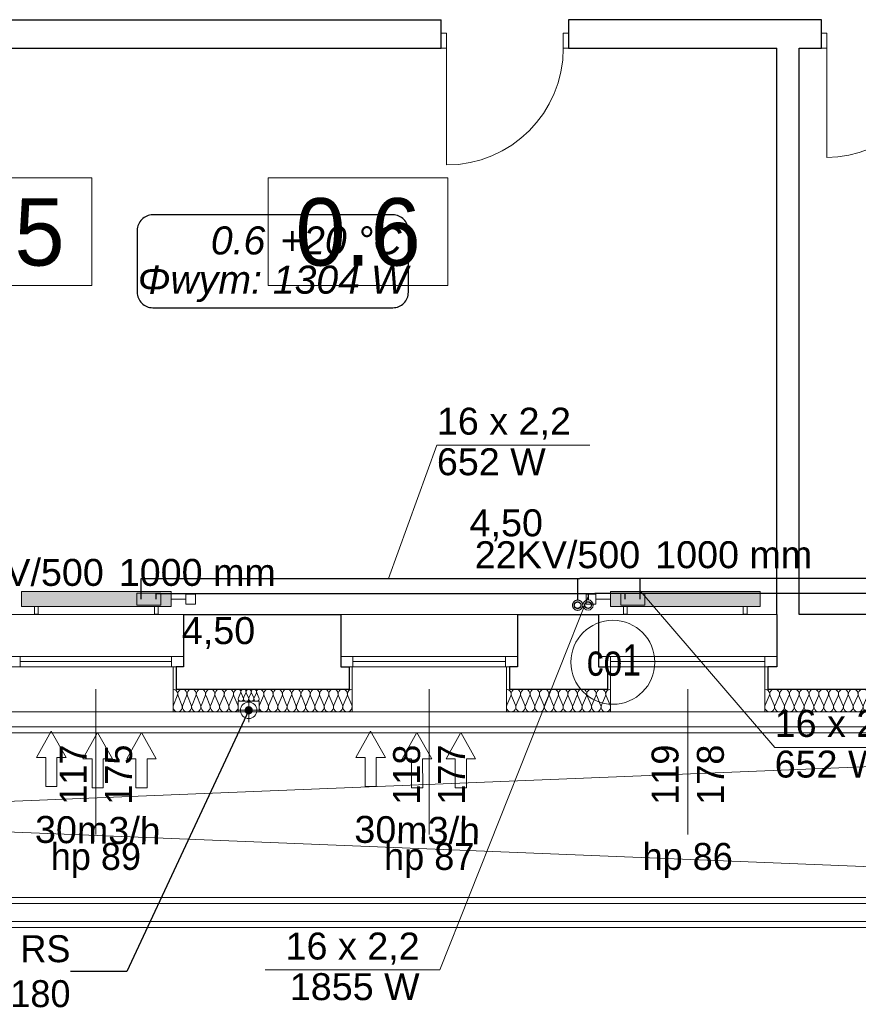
# Model space of a CAD drawing. Header units: millimetres. Extents: x -17429 to 155243, y -2908 to 188569.
# Tile 43 of 113: x 14311 to 19908, y 49363 to 55936. Entities that reach past the tile are written whole.
import ezdxf
from ezdxf.lldxf.tags import DXFTag

# ---------------------------------------------------------------- set-up
doc = ezdxf.new("R2010")
doc.units = ezdxf.units.MM
doc.header["$MEASUREMENT"] = 0
doc.linetypes.add('PHANTOM', pattern=[2.5, 1.25, -0.25, 0.25, -0.25, 0.25, -0.25])
doc.layers.get('0').update_dxf_attribs({"lineweight": 5})
for name, color, linetype in [('#opisy', 7, 'Continuous'), ('#podkład', 252, 'Continuous'), ('Arch ocieplenie', 252, 'Continuous'), ('IS_Armatura_podłączeniowa_grz._dolnozas.', 255, 'SOLID'), ('IS_Armatura_Therm', 7, 'SOLID'), ('IS_Grafika', 7, 'SOLID'), ('IS_Grzejniki_Plan_rzut', 7, 'SOLID'), ('IS_Opisy_działek_Therm', 7, 'SOLID'), ('IS_Powrót', 5, 'DASH'), ('IS_Text_Armatury_Therm', 7, 'Continuous'), ('IS_Text_Konstrukcji', 7, 'Continuous'), ('IS_Text_Odbiornikow_Therm', 7, 'Continuous'), ('IS_Zasilanie', 1, 'SOLID')]:
    doc.layers.add(name, color=color, linetype=linetype)
for name, color, linetype, lineweight in [('#piony', 7, 'Continuous', 5), ('Arch opisy_Nr_Pióra__1', 252, 'Continuous', 25), ('Arch opisy_Nr_Pióra__21', 252, 'Continuous', 13), ('INWENT BALUSTRADY_Nr_Pióra__26', 5, 'Continuous', 13), ('INWENT ODWODNIENIE_Nr_Pióra__21', 252, 'Continuous', 13), ('INWENT OPISY_Nr_Pióra__21', 252, 'Continuous', 13), ('INWENT. DRZWI_Nr_Pióra__21', 7, 'Continuous', 13), ('INWENT. OKNA_Nr_Pióra__5', 7, 'Continuous', 13), ('INWENT.ŚCIANY_Nr_Pióra__1', 252, 'Continuous', 25), ('INWENT.ŚCIANY_Nr_Pióra__21', 7, 'Continuous', 13), ('Istniejące schody_Nr_Pióra__21', 7, 'Continuous', 13)]:
    doc.layers.add(name, color=color, linetype=linetype, lineweight=lineweight)
doc.layers.add('arch izolacje_Nr_Pióra__3', color=7, linetype='Continuous', lineweight=13, true_color=0xff6600)
doc.layers.add('Arch ocieplenie_Nr_Pióra__22', color=7, linetype='Continuous', lineweight=9, true_color=0x7f7f7f)
doc.styles.add('ARIAL', font='arial.ttf', dxfattribs={"width": 0.75})
doc.styles.add('GENERATED_STYLE_2', font='txt')
doc.styles.add('GENERATED_STYLE_3', font='txt')
doc.styles.add('GENERATED_STYLE_4', font='txt')
doc.styles.add('MtXpl_Arial', font='txt', dxfattribs={"height": 0.2})
doc.styles.get("Standard").update_dxf_attribs({"font": 'arial.ttf', "bigfont": 'BIGFONT.SHX'})
tags = doc.linetypes.add('DASH', pattern=[15, 10, -5]).pattern_tags.tags
tags[6:7] = [DXFTag(74, 4), DXFTag(75, 0), DXFTag(340, '0'), DXFTag(46, 0.0), DXFTag(50, 0.0), DXFTag(44, 0.0), DXFTag(45, 0.0)]
tags[4:5] = [DXFTag(74, 4), DXFTag(75, 0), DXFTag(340, '0'), DXFTag(46, 0.0), DXFTag(50, 0.0), DXFTag(44, 0.0), DXFTag(45, 0.0)]
tags = doc.linetypes.add('SOLID', pattern=[10, 10, 0]).pattern_tags.tags
tags[6:7] = [DXFTag(74, 4), DXFTag(75, 0), DXFTag(340, '0'), DXFTag(46, 0.0), DXFTag(50, 0.0), DXFTag(44, 0.0), DXFTag(45, 0.0)]
tags[4:5] = [DXFTag(74, 4), DXFTag(75, 0), DXFTag(340, '0'), DXFTag(46, 0.0), DXFTag(50, 0.0), DXFTag(44, 0.0), DXFTag(45, 0.0)]
doc.dimstyles.new('GENERATED_STYLE__6', dxfattribs={"dimtxt": 0.18, "dimasz": 109.44, "dimexe": 0.18, "dimexo": 0.0625, "dimgap": 0.09, "dimtad": 0, "dimtih": 1, "dimtoh": 1, "dimdec": 4, "dimzin": 0, "dimdsep": 46, "dimcen": 0.09, "dimadec": 0, "dimazin": 0, "dimtfac": 1, "dimtdec": 4, "dimtmove": 0, "dimatfit": 3, "dimldrblk": 'ARROWHEAD_11', "dimfxl": 1, "dimtolj": 1, "dimtzin": 0, "dimarcsym": 0})

# ---------------------------------------------------------------- blocks, each defined once
blk = doc.blocks.new('Izolacja cieplna 14_23', base_point=(20464.1, 51465.9))
at = {"layer": 'Arch ocieplenie_Nr_Pióra__22', "linetype": 'Continuous'}
for p, q in [((19314.1, 51421.2), (19286.8, 51360.6)), ((19346.9, 51360.6), (19319.6, 51421.2)), ((19379.7, 51421.2), (19352.4, 51360.6)), ((19412.4, 51360.6), (19385.2, 51421.2)), ((19445.2, 51421.2), (19417.9, 51360.6)), ((19478, 51360.6), (19450.7, 51421.2)), ((19510.8, 51421.2), (19483.5, 51360.6)), ((19543.5, 51360.6), (19516.3, 51421.2)), ((19576.3, 51421.2), (19549, 51360.6)), ((19609.1, 51360.6), (19581.8, 51421.2)), ((19641.9, 51421.2), (19614.6, 51360.6)), ((19674.6, 51360.6), (19647.4, 51421.2)), ((19707.4, 51421.2), (19680.2, 51360.6)), ((19740.2, 51360.6), (19712.9, 51421.2)), ((19773, 51421.2), (19745.7, 51360.6)), ((19805.8, 51360.6), (19778.5, 51421.2)), ((19838.5, 51421.2), (19811.3, 51360.6)), ((19871.3, 51360.6), (19844, 51421.2)), ((19904.1, 51421.2), (19876.8, 51360.6)), ((19936.9, 51360.6), (19909.6, 51421.2)), ((19969.7, 51421.2), (19942.4, 51360.6)), ((20002.4, 51360.6), (19975.2, 51421.2)), ((20035.2, 51421.2), (20007.9, 51360.6)), ((20068, 51360.6), (20040.7, 51421.2)), ((20100.8, 51421.2), (20073.5, 51360.6)), ((20133.5, 51360.6), (20106.3, 51421.2)), ((20166.3, 51421.2), (20139, 51360.6)), ((20199.1, 51360.6), (20171.8, 51421.2)), ((20231.9, 51421.2), (20204.6, 51360.6)), ((20264.6, 51360.6), (20237.4, 51421.2)), ((20297.4, 51421.2), (20270.2, 51360.6)), ((20330.2, 51360.6), (20302.9, 51421.2)), ((20363, 51421.2), (20335.7, 51360.6)), ((20395.8, 51360.6), (20368.5, 51421.2)), ((20428.5, 51421.2), (20401.3, 51360.6)), ((20461.3, 51360.6), (20434, 51421.2))]:
    blk.add_line(p, q, dxfattribs=at)
for centre, start_param, end_param in [((19284.1, 51434), 2.7288, 4.712389), ((19349.6, 51434), 2.7288, 6.695979), ((19415.2, 51434), 2.7288, 6.695979), ((19480.7, 51434), 2.7288, 6.695979), ((19546.3, 51434), 2.7288, 6.695979), ((19611.8, 51434), 2.7288, 6.695979), ((19677.4, 51434), 2.7288, 6.695979), ((19743, 51434), 2.7288, 6.695979), ((19808.5, 51434), 2.7288, 6.695979), ((19874.1, 51434), 2.7288, 6.695979), ((19939.6, 51434), 2.7288, 6.695979), ((20005.2, 51434), 2.7288, 6.695979), ((20070.7, 51434), 2.7288, 6.695979), ((20136.3, 51434), 2.7288, 6.695979), ((20201.8, 51434), 2.7288, 6.695979), ((20267.4, 51434), 2.7288, 6.695979), ((20333, 51434), 2.7288, 6.695979), ((20398.5, 51434), 2.7288, 6.695979), ((20464.1, 51434), 4.712389, 6.695979), ((19316.8, 51347.8), 5.870392, 9.837571), ((19382.4, 51347.8), 5.870392, 9.837571), ((19448, 51347.8), 5.870392, 9.837571), ((19513.5, 51347.8), 5.870392, 9.837571), ((19579.1, 51347.8), 5.870392, 9.837571), ((19644.6, 51347.8), 5.870392, 9.837571), ((19710.2, 51347.8), 5.870392, 9.837571), ((19775.7, 51347.8), 5.870392, 9.837571), ((19841.3, 51347.8), 5.870392, 9.837571), ((19906.8, 51347.8), 5.870392, 9.837571), ((19972.4, 51347.8), 5.870392, 9.837571), ((20038, 51347.8), 5.870392, 9.837571), ((20103.5, 51347.8), 5.870392, 9.837571), ((20169.1, 51347.8), 5.870392, 9.837571), ((20234.6, 51347.8), 5.870392, 9.837571), ((20300.2, 51347.8), 5.870392, 9.837571), ((20365.7, 51347.8), 5.870392, 9.837571), ((20431.3, 51347.8), 5.870392, 9.837571)]:
    blk.add_ellipse(centre, major_axis=(-32.8, 0), ratio=0.973273, start_param=start_param, end_param=end_param, dxfattribs=at)
blk = doc.blocks.new('Izolacja cieplna 14_24', base_point=(18254.1, 51465.9))
at = {"layer": 'Arch ocieplenie_Nr_Pióra__22', "linetype": 'Continuous'}
for p, q in [((17588, 51421.2), (17561.7, 51360.6)), ((17619.6, 51360.6), (17593.3, 51421.2)), ((17651.2, 51421.2), (17624.9, 51360.6)), ((17682.8, 51360.6), (17656.5, 51421.2)), ((17714.4, 51421.2), (17688.1, 51360.6)), ((17746, 51360.6), (17719.7, 51421.2)), ((17777.6, 51421.2), (17751.3, 51360.6)), ((17809.1, 51360.6), (17782.9, 51421.2)), ((17840.7, 51421.2), (17814.5, 51360.6)), ((17872.3, 51360.6), (17846, 51421.2)), ((17903.9, 51421.2), (17877.6, 51360.6)), ((17935.5, 51360.6), (17909.2, 51421.2)), ((17967.1, 51421.2), (17940.8, 51360.6)), ((17998.7, 51360.6), (17972.4, 51421.2)), ((18030.3, 51421.2), (18004, 51360.6)), ((18061.9, 51360.6), (18035.6, 51421.2)), ((18093.5, 51421.2), (18067.2, 51360.6)), ((18125.1, 51360.6), (18098.8, 51421.2)), ((18156.6, 51421.2), (18130.4, 51360.6)), ((18188.2, 51360.6), (18162, 51421.2)), ((18219.8, 51421.2), (18193.5, 51360.6)), ((18251.4, 51360.6), (18225.1, 51421.2))]:
    blk.add_line(p, q, dxfattribs=at)
for centre, start_param, end_param in [((17559.1, 51434), 1.158004, 3.141593), ((17622.3, 51434), 1.158004, 5.125183), ((17685.4, 51434), 1.158004, 5.125183), ((17748.6, 51434), 1.158004, 5.125183), ((17811.8, 51434), 1.158004, 5.125183), ((17875, 51434), 1.158004, 5.125183), ((17938.2, 51434), 1.158004, 5.125183), ((18001.3, 51434), 1.158004, 5.125183), ((18064.5, 51434), 1.158004, 5.125183), ((18127.7, 51434), 1.158004, 5.125183), ((18190.9, 51434), 1.158004, 5.125183), ((18254.1, 51434), 3.141593, 5.125182), ((17590.7, 51347.8), 4.299595, 8.266775), ((17653.8, 51347.8), 4.299595, 8.266775), ((17717, 51347.8), 4.299595, 8.266775), ((17780.2, 51347.8), 4.299595, 8.266775), ((17843.4, 51347.8), 4.299595, 8.266775), ((17906.6, 51347.8), 4.299595, 8.266775), ((17969.8, 51347.8), 4.299595, 8.266775), ((18032.9, 51347.8), 4.299595, 8.266775), ((18096.1, 51347.8), 4.299595, 8.266775), ((18159.3, 51347.8), 4.299595, 8.266775), ((18222.5, 51347.8), 4.299595, 8.266775)]:
    blk.add_ellipse(centre, major_axis=(0, -31.9), ratio=0.990257, start_param=start_param, end_param=end_param, dxfattribs=at)
blk = doc.blocks.new('Izolacja cieplna 14_25', base_point=(16529.1, 51465.9))
at = {"layer": 'Arch ocieplenie_Nr_Pióra__22', "linetype": 'Continuous'}
for p, q in [((15937.5, 51421.2), (15911.7, 51360.6)), ((15968.5, 51360.6), (15942.7, 51421.2)), ((15999.5, 51421.2), (15973.7, 51360.6)), ((16030.5, 51360.6), (16004.7, 51421.2)), ((16061.5, 51421.2), (16035.7, 51360.6)), ((16092.5, 51360.6), (16066.7, 51421.2)), ((16123.5, 51421.2), (16097.7, 51360.6)), ((16154.5, 51360.6), (16128.7, 51421.2)), ((16185.5, 51421.2), (16159.7, 51360.6)), ((16216.5, 51360.6), (16190.7, 51421.2)), ((16247.5, 51421.2), (16221.7, 51360.6)), ((16278.5, 51360.6), (16252.7, 51421.2)), ((16309.5, 51421.2), (16283.7, 51360.6)), ((16340.5, 51360.6), (16314.7, 51421.2)), ((16371.5, 51421.2), (16345.7, 51360.6)), ((16402.5, 51360.6), (16376.7, 51421.2)), ((16433.5, 51421.2), (16407.7, 51360.6)), ((16464.5, 51360.6), (16438.7, 51421.2)), ((16495.5, 51421.2), (16469.7, 51360.6)), ((16526.5, 51360.6), (16500.7, 51421.2))]:
    blk.add_line(p, q, dxfattribs=at)
for centre, start_param, end_param in [((15909.1, 51434), 1.158004, 3.141593), ((15971.1, 51434), 1.158004, 5.125183), ((16033.1, 51434), 1.158004, 5.125183), ((16095.1, 51434), 1.158004, 5.125183), ((16157.1, 51434), 1.158004, 5.125183), ((16219.1, 51434), 1.158004, 5.125183), ((16281.1, 51434), 1.158004, 5.125183), ((16343.1, 51434), 1.158004, 5.125183), ((16405.1, 51434), 1.158004, 5.125183), ((16467.1, 51434), 1.158004, 5.125183), ((16529.1, 51434), 3.141593, 5.125182), ((15940.1, 51347.8), 4.299595, 8.266775), ((16002.1, 51347.8), 4.299595, 8.266775), ((16064.1, 51347.8), 4.299595, 8.266775), ((16126.1, 51347.8), 4.299595, 8.266775), ((16188.1, 51347.8), 4.299595, 8.266775), ((16250.1, 51347.8), 4.299595, 8.266775), ((16312.1, 51347.8), 4.299595, 8.266775), ((16374.1, 51347.8), 4.299595, 8.266775), ((16436.1, 51347.8), 4.299595, 8.266775), ((16498.1, 51347.8), 4.299595, 8.266775)]:
    blk.add_ellipse(centre, major_axis=(0, -31.9), ratio=0.971735, start_param=start_param, end_param=end_param, dxfattribs=at)
blk = doc.blocks.new('Izolacja cieplna 14_26', base_point=(15769.1, 51465.9))
at = {"layer": 'Arch ocieplenie_Nr_Pióra__22', "linetype": 'Continuous'}
for p, q in [((15362.5, 51421.2), (15336.7, 51360.6)), ((15393.6, 51360.6), (15367.8, 51421.2)), ((15424.7, 51421.2), (15398.8, 51360.6)), ((15455.7, 51360.6), (15429.9, 51421.2)), ((15486.8, 51421.2), (15461, 51360.6)), ((15517.9, 51360.6), (15492, 51421.2)), ((15549, 51421.2), (15523.1, 51360.6)), ((15580, 51360.6), (15554.2, 51421.2)), ((15611.1, 51421.2), (15585.3, 51360.6)), ((15642.2, 51360.6), (15616.3, 51421.2)), ((15673.2, 51421.2), (15647.4, 51360.6)), ((15704.3, 51360.6), (15678.5, 51421.2)), ((15735.4, 51421.2), (15709.5, 51360.6)), ((15766.5, 51360.6), (15740.6, 51421.2))]:
    blk.add_line(p, q, dxfattribs=at)
for centre, start_param, end_param in [((15334.1, 51434), 1.158004, 3.141593), ((15396.2, 51434), 1.158004, 5.125183), ((15458.4, 51434), 1.158004, 5.125183), ((15520.5, 51434), 1.158004, 5.125183), ((15582.6, 51434), 1.158004, 5.125183), ((15644.8, 51434), 1.158004, 5.125183), ((15706.9, 51434), 1.158004, 5.125183), ((15769.1, 51434), 3.141593, 5.125182), ((15365.1, 51347.8), 4.299595, 8.266775), ((15427.3, 51347.8), 4.299595, 8.266775), ((15489.4, 51347.8), 4.299595, 8.266775), ((15551.6, 51347.8), 4.299595, 8.266775), ((15613.7, 51347.8), 4.299595, 8.266775), ((15675.9, 51347.8), 4.299595, 8.266775), ((15738, 51347.8), 4.299595, 8.266775)]:
    blk.add_ellipse(centre, major_axis=(0, -31.9), ratio=0.973974, start_param=start_param, end_param=end_param, dxfattribs=at)
blk = doc.blocks.new('Izolacja cieplna 14_27', base_point=(15909.1, 51465.9))
at = {"layer": 'Arch ocieplenie_Nr_Pióra__22', "linetype": 'Continuous'}
for p, q in [((15785.1, 51442), (15770.5, 51409.7)), ((15802.6, 51409.7), (15788, 51442)), ((15820.1, 51442), (15805.5, 51409.7)), ((15837.6, 51409.7), (15823, 51442)), ((15855.1, 51442), (15840.5, 51409.7)), ((15872.6, 51409.7), (15858, 51442)), ((15890.1, 51442), (15875.5, 51409.7)), ((15907.6, 51409.7), (15893, 51442))]:
    blk.add_line(p, q, dxfattribs=at)
for centre, start_param, end_param in [((15769.1, 51448.8), 2.7288, 4.712389), ((15804.1, 51448.8), 2.7288, 6.695979), ((15839.1, 51448.8), 2.7288, 6.695979), ((15874.1, 51448.8), 2.7288, 6.695979), ((15909.1, 51448.8), 4.712389, 6.695979), ((15786.6, 51402.9), 5.870392, 9.837571), ((15821.6, 51402.9), 5.870392, 9.837571), ((15856.6, 51402.9), 5.870392, 9.837571), ((15891.6, 51402.9), 5.870392, 9.837571)]:
    blk.add_ellipse(centre, major_axis=(-17.5, 0), ratio=0.972228, start_param=start_param, end_param=end_param, dxfattribs=at)
blk = doc.blocks.new('ARROWHEAD_11')
at = {"color": 0, "linetype": 'Continuous', "lineweight": 0}
blk.add_line((0, 0), (-1, 0), dxfattribs=at)
at = {"color": 0, "linetype": 'Continuous', "lineweight": 0, "const_width": 0.25, "flags": 128}
blk.add_lwpolyline([(-0.125, 0, 1), (0.125, 0, 1)], format="xyb", close=True, dxfattribs=at)
blk = doc.blocks.new('E210168')
at = {"color": 7, "lineweight": 13}
for p, q in [((19.41, 19.75), (19.41, 13.6)), ((19.41, 19.75), (36.98, 9.88)), ((19.41, 0), (36.98, 9.88)), ((19.41, 6.15), (19.41, 0))]:
    blk.add_line(p, q, dxfattribs=at)
blk.add_lwpolyline([(19.41, 13.6), (0, 13.6), (0, 6.15), (19.41, 6.15)], dxfattribs=at)
blk = doc.blocks.new('SERRTRT')
at = {"layer": 'arch izolacje_Nr_Pióra__3', "color": 252, "linetype": 'Continuous'}
for p, q in [((15334.1, 51315.9), (15334.1, 51615.9)), ((16529.1, 51615.9), (16529.1, 51315.9)), ((17559.1, 51315.9), (17559.1, 51615.9)), ((18254.1, 51615.9), (18254.1, 51315.9)), ((19284.1, 51315.9), (19284.1, 51615.9)), ((15909.1, 51385.9), (15769.1, 51385.9)), ((15769.1, 51315.9), (15769.1, 51385.9)), ((15909.1, 51315.9), (15909.1, 51385.9)), ((32134.1, 51315.9), (9104.1, 51315.9)), ((15769.1, 51315.9), (15334.1, 51315.9)), ((16529.1, 51315.9), (15909.1, 51315.9)), ((18254.1, 51315.9), (17559.1, 51315.9)), ((20464.1, 51315.9), (19284.1, 51315.9))]:
    blk.add_line(p, q, dxfattribs=at)
at = {"layer": 'Arch opisy_Nr_Pióra__21', "color": 252, "linetype": 'Continuous'}
for p, q in [((14792.1, 54880.7), (13592.1, 54880.7)), ((14792.1, 54160.7), (14792.1, 54880.7)), ((15969.3, 54880.7), (15969.3, 54160.7)), ((17169.3, 54880.7), (15969.3, 54880.7)), ((17169.3, 54160.7), (17169.3, 54880.7)), ((13592.1, 54160.7), (14792.1, 54160.7)), ((15969.3, 54160.7), (17169.3, 54160.7))]:
    blk.add_line(p, q, dxfattribs=at)
at = {"layer": 'INWENT BALUSTRADY_Nr_Pióra__26', "color": 252, "linetype": 'Continuous'}
for p, q in [((29064.1, 51215.9), (11689.1, 51215.9)), ((11689.1, 51175.9), (29064.1, 51175.9)), ((29064.1, 50075.9), (11689.1, 50075.9)), ((11689.1, 50035.9), (29064.1, 50035.9)), ((29064.1, 49915.9), (11689.1, 49915.9)), ((11689.1, 49875.9), (29064.1, 49875.9))]:
    blk.add_line(p, q, dxfattribs=at)
at = {"layer": 'INWENT ODWODNIENIE_Nr_Pióra__21', "color": 252, "linetype": 'Continuous'}
for p, q in [((15839.1, 51245.9), (15839.1, 51405.9)), ((15759.1, 51325.9), (15919.1, 51325.9))]:
    blk.add_line(p, q, dxfattribs=at)
blk.add_circle((15839.1, 51325.9), 55, dxfattribs=at)
at = {"layer": 'INWENT OPISY_Nr_Pióra__21', "color": 252, "linetype": 'Continuous'}
for p, q in [((14819.1, 51465.9), (14819.1, 50495.9)), ((17044.1, 51465.9), (17044.1, 50495.9)), ((18769.1, 51465.9), (18769.1, 50495.9))]:
    blk.add_line(p, q, dxfattribs=at)
at = {"layer": 'INWENT. DRZWI_Nr_Pióra__21', "color": 252, "linetype": 'Continuous'}
for p, q in [((17159.1, 55845.9), (17124.1, 55845.9)), ((17159.1, 55745.9), (17159.1, 55845.9)), ((17939.1, 55745.9), (17939.1, 55845.9)), ((17939.1, 55845.9), (17974.1, 55845.9)), ((19697.5, 55845.9), (19662.5, 55845.9)), ((19697.5, 55745.9), (19697.5, 55845.9)), ((17159.1, 55745.9), (17124.1, 55745.9)), ((17159.1, 55745.9), (17159.1, 54965.9)), ((17939.1, 55745.9), (17974.1, 55745.9)), ((19697.5, 55745.9), (19662.5, 55745.9)), ((19697.5, 55745.9), (19697.5, 55015.9))]:
    blk.add_line(p, q, dxfattribs=at)
for centre, radius in [((17159.1, 55745.9), 780), ((19697.5, 55745.9), 730)]:
    blk.add_arc(centre, radius, 270, 0, dxfattribs=at)
at = {"layer": 'INWENT. OKNA_Nr_Pióra__5', "color": 252, "linetype": 'Continuous'}
for p, q in [((15404.1, 51685.9), (14234.1, 51685.9)), ((14314.1, 51615.9), (14314.1, 51685.9)), ((15324.1, 51615.9), (15324.1, 51685.9)), ((15404.1, 51615.9), (15404.1, 51685.9)), ((17634.1, 51685.9), (16454.1, 51685.9)), ((16454.1, 51615.9), (16454.1, 51685.9)), ((16534.1, 51615.9), (16534.1, 51685.9)), ((17554.1, 51615.9), (17554.1, 51685.9)), ((17634.1, 51615.9), (17634.1, 51685.9)), ((19364.1, 51685.9), (18174.1, 51685.9)), ((18174.1, 51615.9), (18174.1, 51685.9)), ((18254.1, 51615.9), (18254.1, 51685.9)), ((19284.1, 51615.9), (19284.1, 51685.9)), ((19364.1, 51615.9), (19364.1, 51685.9)), ((14234.1, 51615.9), (15404.1, 51615.9)), ((14314.1, 51650.9), (15324.1, 51650.9)), ((16454.1, 51615.9), (17634.1, 51615.9)), ((16534.1, 51650.9), (17554.1, 51650.9)), ((18174.1, 51615.9), (19364.1, 51615.9)), ((18254.1, 51650.9), (19284.1, 51650.9))]:
    blk.add_line(p, q, dxfattribs=at)
at = {"layer": 'INWENT.ŚCIANY_Nr_Pióra__1', "color": 252, "linetype": 'Continuous'}
for p, q in [((13084.1, 55935.9), (17124.1, 55935.9)), ((17124.1, 55745.9), (17124.1, 55935.9)), ((17974.1, 55935.9), (17974.1, 55745.9)), ((19662.5, 55935.9), (17974.1, 55935.9)), ((19662.5, 55745.9), (19662.5, 55935.9)), ((13334.1, 55745.9), (17124.1, 55745.9)), ((17974.1, 55745.9), (19364.1, 55745.9)), ((19364.1, 51965.9), (19364.1, 55745.9)), ((19514.1, 51965.9), (19514.1, 55745.9)), ((19514.1, 55745.9), (19662.5, 55745.9)), ((15404.1, 51965.9), (16454.1, 51965.9)), ((15404.1, 51965.9), (15404.1, 51615.9)), ((16454.1, 51965.9), (16454.1, 51615.9)), ((17634.1, 51965.9), (18174.1, 51965.9)), ((17634.1, 51965.9), (17634.1, 51615.9)), ((18174.1, 51965.9), (18174.1, 51615.9)), ((19364.1, 51965.9), (19364.1, 51615.9)), ((20384.1, 51965.9), (19514.1, 51965.9)), ((15404.1, 51615.9), (15354.1, 51615.9)), ((15354.1, 51615.9), (15354.1, 51465.9)), ((16454.1, 51615.9), (16509.1, 51615.9)), ((16509.1, 51615.9), (16509.1, 51465.9)), ((17634.1, 51615.9), (17579.1, 51615.9)), ((17579.1, 51615.9), (17579.1, 51465.9)), ((18174.1, 51615.9), (18234.1, 51615.9)), ((18234.1, 51615.9), (18234.1, 51465.9)), ((19364.1, 51615.9), (19304.1, 51615.9)), ((19304.1, 51615.9), (19304.1, 51465.9)), ((15354.1, 51465.9), (16509.1, 51465.9)), ((17579.1, 51465.9), (18234.1, 51465.9)), ((19304.1, 51465.9), (20444.1, 51465.9))]:
    blk.add_line(p, q, dxfattribs=at)
at = {"layer": 'INWENT.ŚCIANY_Nr_Pióra__21', "color": 252, "linetype": 'Continuous'}
for p, q in [((14234.1, 51965.9), (15404.1, 51965.9)), ((16454.1, 51965.9), (17634.1, 51965.9)), ((18174.1, 51965.9), (19364.1, 51965.9))]:
    blk.add_line(p, q, dxfattribs=at)
at = {"layer": 'Istniejące schody_Nr_Pióra__21', "color": 252, "linetype": 'Continuous'}
for p, q in [((11689.1, 50615.9), (29064.1, 51315.9)), ((29064.1, 49915.9), (11689.1, 50615.9)), ((29064.1, 49915.9), (11689.1, 49915.9))]:
    blk.add_line(p, q, dxfattribs=at)
at = {"layer": 'Arch ocieplenie', "color": 252, "linetype": 'Continuous', "lineweight": 9}
for name, p in [('Izolacja cieplna 14_26', (15769.1, 51465.9)), ('Izolacja cieplna 14_27', (15909.1, 51465.9)), ('Izolacja cieplna 14_25', (16529.1, 51465.9)), ('Izolacja cieplna 14_24', (18254.1, 51465.9)), ('Izolacja cieplna 14_23', (20464.1, 51465.9))]:
    blk.add_blockref(name, p, dxfattribs=at)
at = {"layer": 'Arch opisy_Nr_Pióra__1', "color": 252, "linetype": 'Continuous', "char_height": 450, "attachment_point": 8, "style": 'GENERATED_STYLE_3'}
for s, insert in [('{0.5}', (14192.1, 54288)), ('{0.6}', (16569.3, 54288))]:
    blk.add_mtext(s, dxfattribs=dict(at, insert=insert))
at = {"layer": 'INWENT OPISY_Nr_Pióra__21', "color": 252, "linetype": 'Continuous', "char_height": 180, "width": 1346.334, "attachment_point": 2, "rotation": 90, "style": 'GENERATED_STYLE_2'}
for s, insert, line_spacing_factor in [('{117\\P175}', (14577.9, 50895.9), 1.008452), ('{118\\P177}', (16802.9, 50895.9), 0.998099), ('{119\\P178}', (18527.9, 50895.9), 1.008888)]:
    blk.add_mtext(s, dxfattribs=dict(at, insert=insert, line_spacing_factor=line_spacing_factor))
at = {"layer": 'INWENT OPISY_Nr_Pióra__21', "color": 252, "linetype": 'Continuous', "char_height": 180, "attachment_point": 2, "style": 'GENERATED_STYLE_2'}
for s, insert in [('{hp 89}', (14819.1, 50440.2)), ('{hp 87}', (17044.1, 50440.2)), ('{hp 86}', (18769.1, 50440.2))]:
    blk.add_mtext(s, dxfattribs=dict(at, insert=insert))
at = {"layer": 'INWENT OPISY_Nr_Pióra__21', "color": 252, "linetype": 'Continuous', "insert": (14649.7, 49582.9), "char_height": 180, "width": 1500.99, "attachment_point": 6, "style": 'GENERATED_STYLE_4'}
blk.add_mtext('{RS 110/ RS 180}', dxfattribs=at)
at = {"layer": 'INWENT OPISY_Nr_Pióra__21', "color": 252, "linetype": 'Continuous', "annotation_type": 0, "has_hookline": 1, "hookline_direction": 1, "text_width": 1114.3}
blk.add_leader([(15839.1, 51325.9), (15024.7, 49582.9), (14649.8, 49582.9)], dimstyle='GENERATED_STYLE__6', dxfattribs=at)

msp = doc.modelspace()

# ---------------------------------------------------------------- linework, layer by layer
at = {"layer": '#piony', "color": 7}
msp.add_circle((18269.8, 51646.4), 280.2, dxfattribs=at)
at = {"layer": 'IS_Armatura_podłączeniowa_grz._dolnozas.', "color": 7, "lineweight": 0, "ltscale": 10}
for p, q in [((15252, 52107.7), (15092, 52107.7)), ((15092, 52107.7), (15092, 52027.7)), ((15252, 52027.7), (15252, 52107.7)), ((18483, 52107.7), (18323, 52107.7)), ((18323, 52107.7), (18323, 52027.7)), ((18483, 52027.7), (18483, 52107.7)), ((15092, 52027.7), (15252, 52027.7)), ((18323, 52027.7), (18483, 52027.7))]:
    msp.add_line(p, q, dxfattribs=at)
at = {"layer": 'IS_Armatura_Therm', "color": 7, "lineweight": 0, "ltscale": 10}
for p, q in [((15322, 52067.7), (15419.5, 52067.7)), ((15484.5, 52100.2), (15419.5, 52100.2)), ((15419.5, 52100.2), (15419.5, 52035.2)), ((15484.5, 52035.2), (15484.5, 52100.2)), ((18155.5, 52100.2), (18090.5, 52100.2)), ((18090.5, 52100.2), (18090.5, 52035.2)), ((18155.5, 52035.2), (18155.5, 52100.2)), ((18253, 52067.7), (18155.5, 52067.7)), ((15419.5, 52035.2), (15484.5, 52035.2)), ((18090.5, 52035.2), (18155.5, 52035.2))]:
    msp.add_line(p, q, dxfattribs=at)
at = {"layer": 'IS_Grzejniki_Plan_rzut', "color": 252, "lineweight": 0, "ltscale": 10}
for p, q in [((15322, 52117.7), (14322, 52117.7)), ((14322, 52117.7), (14322, 52017.7)), ((15322, 52017.7), (15322, 52117.7)), ((19253, 52117.7), (18253, 52117.7)), ((18253, 52117.7), (18253, 52017.7)), ((19253, 52017.7), (19253, 52117.7)), ((14322, 52017.7), (15322, 52017.7)), ((14409.5, 52017.7), (14409.5, 51967.7)), ((14434.5, 51967.7), (14434.5, 52017.7)), ((15209.5, 51967.7), (15209.5, 52017.7)), ((15234.5, 52017.7), (15234.5, 51967.7)), ((18253, 52017.7), (19253, 52017.7)), ((18340.5, 52017.7), (18340.5, 51967.7)), ((18365.5, 51967.7), (18365.5, 52017.7)), ((19140.5, 51967.7), (19140.5, 52017.7)), ((19165.5, 52017.7), (19165.5, 51967.7)), ((14409.5, 51967.7), (14434.5, 51967.7)), ((15234.5, 51967.7), (15209.5, 51967.7)), ((18340.5, 51967.7), (18365.5, 51967.7)), ((19165.5, 51967.7), (19140.5, 51967.7))]:
    msp.add_line(p, q, dxfattribs=at)
at = {"layer": 'IS_Grzejniki_Plan_rzut', "color": 252, "linetype": 'Continuous', "lineweight": 0, "ltscale": 10, "extrusion": (0, 0, -1)}
for points in [[(-15322, 52017.7), (-14322, 52117.7), (-14322, 52017.7)], [(-14322, 52117.7), (-15322, 52017.7), (-15322, 52117.7)], [(-19253, 52017.7), (-18253, 52117.7), (-18253, 52017.7)], [(-18253, 52117.7), (-19253, 52017.7), (-19253, 52117.7)]]:
    msp.add_solid(points, dxfattribs=at)
at = {"layer": 'IS_Opisy_działek_Therm', "color": 7, "lineweight": 5, "ltscale": 10}
for p, q in [((16772.7, 52206.5), (17095.3, 53096.4)), ((17095.3, 53096.4), (18115.3, 53096.4)), ((18453, 52123.5), (19349.8, 51078.3)), ((18104.1, 52085.9), (17114.9, 49592.5)), ((19349.8, 51078.3), (20369.8, 51078.3)), ((17114.9, 49592.5), (15950.1, 49592.5))]:
    msp.add_line(p, q, dxfattribs=at)
at = {"layer": 'IS_Powrót', "color": 5, "lineweight": 30, "ltscale": 20}
for p, q in [((15222, 52067.7), (15222, 52106.5)), ((15222, 52106.5), (18149.9, 52106.5)), ((18104.1, 52106.5), (18104.1, 52062.4)), ((18353, 52106.5), (18149.9, 52106.5)), ((18353, 52067.7), (18353, 52106.5)), ((20746.9, 52106.5), (18353, 52106.5))]:
    msp.add_line(p, q, dxfattribs=at)
at = {"layer": 'IS_Powrót', "color": 5, "lineweight": 0, "ltscale": 20}
msp.add_circle((18104.1, 52028.4), 34.1, dxfattribs=at)
at = {"layer": 'IS_Powrót', "color": 5, "lineweight": 30, "ltscale": 20}
for centre in [(18034.6, 52027.1), (18104.1, 52028.4)]:
    msp.add_circle(centre, 22.1, dxfattribs=at)
at = {"layer": 'IS_Text_Konstrukcji', "color": 18, "linetype": 'SOLID', "ltscale": 10, "true_color": 0x000000}
for p, q in [((16801.5, 54632.9), (15198.2, 54632.9)), ((15094.9, 54529.6), (15094.9, 54116.3)), ((16904.9, 54116.3), (16904.9, 54529.6)), ((15198.2, 54012.9), (16801.5, 54012.9))]:
    msp.add_line(p, q, dxfattribs=at)
for centre, start, end in [((15198.2, 54529.6), 89.99996, 180.00004), ((16801.5, 54529.6), 359.99996, 90.00004), ((15198.2, 54116.3), 179.99996, 270.00004), ((16801.5, 54116.3), 269.99996, 0.00004)]:
    msp.add_arc(centre, 103.3, start, end, dxfattribs=at)
at = {"layer": 'IS_Zasilanie', "color": 1, "lineweight": 30, "ltscale": 10}
for p, q in [((15122, 52067.7), (15122, 52206.5)), ((15122, 52206.5), (18049.9, 52206.5)), ((18034.1, 52206.5), (18034.1, 52061.1)), ((18453, 52206.5), (18049.9, 52206.5)), ((18453, 52067.7), (18453, 52206.5)), ((20846.9, 52206.5), (18453, 52206.5))]:
    msp.add_line(p, q, dxfattribs=at)
at = {"layer": 'IS_Zasilanie', "color": 1, "linetype": 'PHANTOM', "lineweight": 0, "ltscale": 250}
msp.add_circle((18034.6, 52027.1), 34.1, dxfattribs=at)
at = {"layer": 'IS_Zasilanie', "color": 1, "linetype": 'PHANTOM', "lineweight": 30, "ltscale": 250}
msp.add_circle((18034.6, 52027.1), 22.1, dxfattribs=at)
msp.add_circle((18034.6, 52027.1), 22.1, dxfattribs=at)

# ---------------------------------------------------------------- block references
at = {"layer": '#podkład'}
msp.add_blockref('SERRTRT', (0, 0), dxfattribs=at)
at = {"color": 7, "lineweight": 5, "xscale": 10, "yscale": 10, "zscale": 10, "rotation": 90.09664922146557}
for p in [(14620.5, 50817.2), (14930.2, 50807.4), (15222.6, 50807.9), (16752.2, 50817.4), (17061.9, 50807.7), (17354.2, 50808.2)]:
    msp.add_blockref('E210168', p, dxfattribs=at)

# ---------------------------------------------------------------- texts
at = {"layer": '#opisy', "color": 7, "lineweight": 0, "style": 'ARIAL'}
for p in [(14411.8, 50441.4, 139.7), (16543.5, 50441.7, 139.7)]:
    msp.add_text('30m3/h', height=180, rotation=359.21724, dxfattribs=at).set_placement(p)
at = {"layer": 'IS_Grafika', "color": 7, "lineweight": 5, "ltscale": 10, "style": 'MtXpl_Arial', "width": 0.8}
msp.add_text('co1', height=210, dxfattribs=at).set_placement((18095.3, 51556.5))
at = {"layer": 'IS_Opisy_działek_Therm', "color": 7, "lineweight": 5, "ltscale": 10, "char_height": 180}
for s, insert, attachment_point in [('\\fArial|b0|i0;16 x 2,2', (17095.3, 53132.4), 7), ('\\fArial|b0|i0;652 W', (17095.3, 53074.9), 1), ('\\fArial|b0|i0;16 x 2,2', (19349.8, 51114.3), 7), ('\\fArial|b0|i0;652 W', (19349.8, 51056.7), 1), ('\\fArial|b0|i0;16 x 2,2', (16980.1, 49628.5), 9), ('\\fArial|b0|i0;1855 W', (16980.1, 49570.9), 3)]:
    msp.add_mtext(s, dxfattribs=dict(at, insert=insert, attachment_point=attachment_point))
at = {"layer": 'IS_Text_Armatury_Therm', "color": 7, "linetype": 'SOLID', "ltscale": 10, "char_height": 180}
for insert, attachment_point in [((17803, 52453.7), 9), ((15393.1, 51734.3), 7)]:
    msp.add_mtext('\\fArial|b0|i0;4,50  ', dxfattribs=dict(at, insert=insert, attachment_point=attachment_point))
at = {"layer": 'IS_Text_Konstrukcji', "color": 18, "linetype": 'SOLID', "ltscale": 10, "true_color": 0x000000, "char_height": 187.2}
for s, insert, attachment_point in [('\\fArial|b0|i1;0.6', (15949.9, 54366.1), 9), ('\\fArial|b0|i1;+20 °C', (16049.9, 54366.1), 7), ('\\fArial|b0|i1;Φwym: 1304 W', (15999.9, 54294.1), 2)]:
    msp.add_mtext(s, dxfattribs=dict(at, insert=insert, attachment_point=attachment_point))
at = {"layer": 'IS_Text_Odbiornikow_Therm', "color": 7, "linetype": 'SOLID', "ltscale": 10, "char_height": 180}
for s, insert, attachment_point in [('\\fArial|b0|i0;22KV/500', (18452.4, 52271.8), 9), ('\\fArial|b0|i0;1000 mm', (18552.4, 52271.8), 7), ('\\fArial|b0|i0;22KV/500', (14872, 52153.7), 9), ('\\fArial|b0|i0;1000 mm', (14972, 52153.7), 7)]:
    msp.add_mtext(s, dxfattribs=dict(at, insert=insert, attachment_point=attachment_point))

doc.saveas('drawing.dxf')
